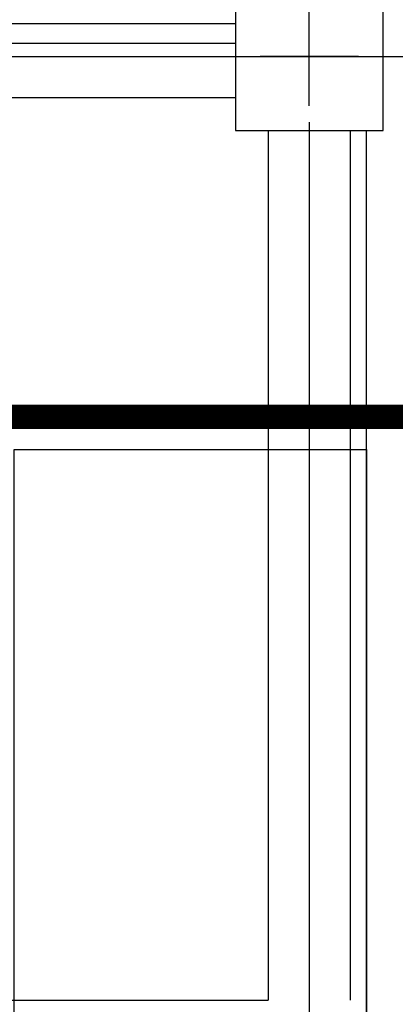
# Model space of a CAD drawing. Header units: centimetres. Extents: x -156440 to 298236, y -263599 to 81430.
# Tile 153 of 170: x 210258 to 212549, y -163007 to -157007. Entities that reach past the tile are written whole.
import ezdxf

# ---------------------------------------------------------------- set-up
doc = ezdxf.new("R2010")
doc.units = ezdxf.units.CM
doc.header["$LTSCALE"] = 50
for name, pattern in [('Kondygnacja -2$0$DIVIDE', [31.75, 12.7, -6.35, 0, -6.35, 0, -6.35]), ('Kondygnacja -2$0$HIDDEN2', [4.7625, 3.175, -1.5875]), ('Osie rzutów$0$DASHDOT2', [12.7, 6.35, -3.175, 0, -3.175])]:
    doc.linetypes.add(name, pattern=pattern)
doc.layers.add('Kondygnacja -2$0$_SP KORYTA', color=8, linetype='Continuous', lineweight=25)
for name, color, linetype in [('Kondygnacja -2$0$ARCH_ETAPOWANIE', 8, 'Kondygnacja -2$0$DIVIDE'), ('Kondygnacja -2$0$ARCH_KONSTR_POWYŻEJ RZUTU_IST', 8, 'Kondygnacja -2$0$HIDDEN2'), ('Kondygnacja -2$0$ARCH_MUROWANE_IST', 9, 'Continuous'), ('Kondygnacja -2$0$ARCH_ŻELBET_IST', 9, 'Continuous'), ('Osie rzutów$0$ARCH_INFO_OSIE_IST', 8, 'Osie rzutów$0$DASHDOT2')]:
    doc.layers.add(name, color=color, linetype=linetype)
doc.layers.add('OBRYSY POWIERZCHNI', color=8, linetype='Continuous', plot=False)

# ---------------------------------------------------------------- blocks, each defined once
blk = doc.blocks.new('Osie rzutów')
at = {"layer": 'Osie rzutów$0$ARCH_INFO_OSIE_IST', "ltscale": 10}
for p, q in [((13460, 12510), (13460, 4623.26)), ((13460, 6170), (13460, 6230)), ((4436.04, 6200), (15156.54, 6200)), ((13490, 6200), (13430, 6200))]:
    blk.add_line(p, q, dxfattribs=at)
blk = doc.blocks.new('Kondygnacja -2$0$konstukcja stropu -2')
at = {"layer": 'Kondygnacja -2$0$ARCH_KONSTR_POWYŻEJ RZUTU_IST', "ltscale": 10}
for p, q in [((12885, 6175), (13415, 6175)), ((13435, 6155), (13435, 5625)), ((13485, 6155), (13485, 5625)), ((12885, 5625), (13435, 5625))]:
    blk.add_line(p, q, dxfattribs=at)

msp = doc.modelspace()

# ---------------------------------------------------------------- linework, layer by layer
at = {"layer": 'Kondygnacja -2$0$ARCH_ETAPOWANIE', "ltscale": 10, "const_width": 150, "elevation": -3480}
msp.add_lwpolyline([(215051.723, -159426.769), (206394.241, -159426.769), (206394.241, -167036.769), (215051.723, -167036.769)], dxfattribs=at)
at = {"layer": 'Kondygnacja -2$0$ARCH_MUROWANE_IST', "ltscale": 4}
for p, q in [((211574.241, -157031.769, -3480), (203994.241, -157031.769, -3480)), ((211574.241, -157151.769, -3480), (206224.241, -157151.769, -3480))]:
    msp.add_line(p, q, dxfattribs=at)
at = {"layer": 'Kondygnacja -2$0$ARCH_ŻELBET_IST', "ltscale": 4}
for p, q in [((212374.241, -168781.769, -3480), (212374.241, -157681.769, -3480)), ((210224.241, -159426.769, -3480), (212374.241, -159426.769, -3480)), ((210224.241, -159626.769, -3480), (212374.241, -159626.769, -3480))]:
    msp.add_line(p, q, dxfattribs=at)
at = {"layer": 'Kondygnacja -2$0$ARCH_ŻELBET_IST', "ltscale": 4, "elevation": -3480}
msp.add_lwpolyline([(211574.241, -157681.769), (212474.241, -157681.769), (212474.241, -156781.769), (211574.241, -156781.769)], close=True, dxfattribs=at)
at = {"layer": 'OBRYSY POWIERZCHNI', "elevation": -3480}
msp.add_lwpolyline([(210224.241, -159626.769), (212374.241, -159626.769), (212374.241, -166836.769), (210224.241, -166836.769)], close=True, dxfattribs=at)

# ---------------------------------------------------------------- block references
at = {"layer": 'Kondygnacja -2$0$_SP KORYTA', "xscale": 10, "yscale": 10, "zscale": 10}
msp.add_blockref('Kondygnacja -2$0$konstukcja stropu -2', (77424.241, -219231.769, -3480), dxfattribs=at)
at = {"layer": 'Osie rzutów$0$ARCH_INFO_OSIE_IST', "xscale": 10, "yscale": 10, "zscale": 10}
msp.add_blockref('Osie rzutów', (77424.241, -219231.769), dxfattribs=at)

doc.saveas('drawing.dxf')
